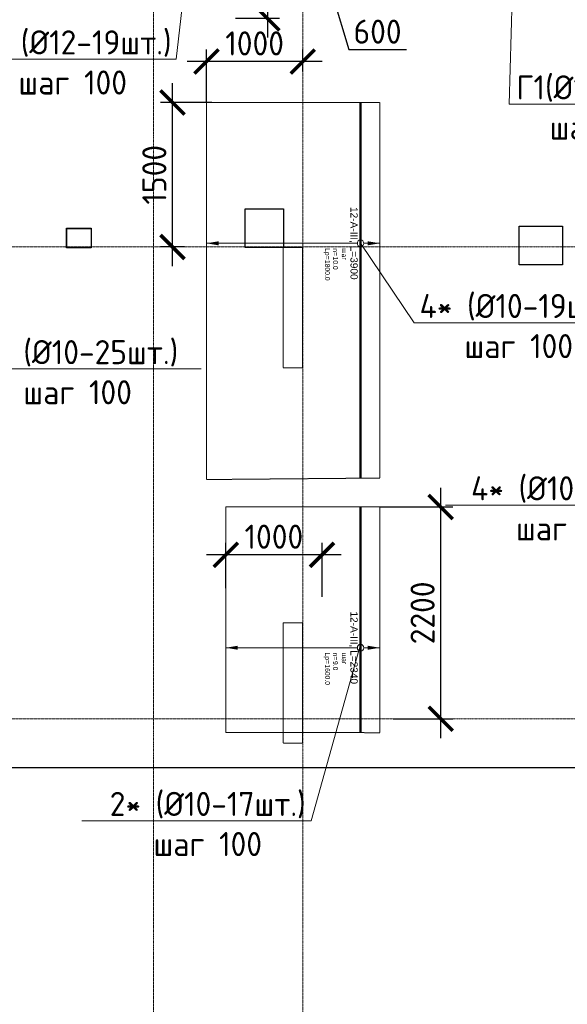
# Model space of a CAD drawing. Header units: millimetres. Extents: x -386473 to 311666, y -59273 to 291770.
# Tile 102 of 132: x 125166 to 130856, y 11851 to 22076. Entities that reach past the tile are written whole.
import ezdxf
from ezdxf import colors
from ezdxf.entities.mleader import LeaderData, LeaderLine
from ezdxf.enums import TextEntityAlignment as Align
from ezdxf.math import Vec2, Vec3

# ---------------------------------------------------------------- set-up
doc = ezdxf.new("R2010")
doc.units = ezdxf.units.MM
doc.set_wipeout_variables(frame=1)
for name, pattern in [('01 Штриховая _4 мм_', [6, 3.5, -2.5]), ('______5', [1100, 800, -100, 100, -100]), ('DASHED', [7, 5, -2, 0]), ('GOST2.303 4', [7, 5, -2, 0]), ('осевая', [50.8, 31.75, -6.35, 6.35, -6.35])]:
    doc.linetypes.add(name, pattern=pattern)
for name, color, linetype, lineweight in [('АрмСтер', 2, 'Continuous', 50), ('контур распр. стерхней', 2, 'GOST2.303 4', 20), ('Оси', 40, '______5', 18), ('Перекрытие ж_бетон', 1, 'Continuous', 30), ('подоснова', 151, 'Continuous', 5), ('РАЗМЕРЫ', 1, 'Continuous', 9)]:
    doc.layers.add(name, color=color, linetype=linetype, lineweight=lineweight)
doc.layers.add('АрмСтер_атрибуты', color=2, linetype='Continuous', lineweight=0, plot=False)
doc.layers.add('Колонна_ бетон', color=7, linetype='Continuous', lineweight=50, true_color=0xb4b496)
doc.styles.add('GOST-2.304_Type-B', font='GOST_Common.ttf')
doc.styles.get("Standard").update_dxf_attribs({"font": 'arial.ttf'})
doc.styles.add('Аннотативный', font='arial.ttf')
doc.dimstyles.new('СПДС', dxfattribs={"dimscale": 100, "dimtxt": 2.5, "dimasz": 2.5, "dimexe": 1.25, "dimexo": 0, "dimtad": 1, "dimdec": 0, "dimtxsty": 'GOST-2.304_Type-B', "dimblk": 'ARCHTICK', "dimcen": 2.5, "dimdle": 2, "dimadec": 0, "dimazin": 2, "dimtfac": 0.75, "dimtdec": 0, "dimtmove": 1, "dimatfit": 3, "dimfxl": 1, "dimtolj": 1, "dimarcsym": 1})

# ---------------------------------------------------------------- blocks, each defined once
blk = doc.blocks.new('оси2')
at = {"layer": 'Оси', "color": 16, "linetype": 'осевая', "lineweight": 0, "ltscale": 0.25, "transparency": 33554687}
for p, q in [((1003495.5, 5465.4), (1003495.5, -20739.3)), ((1005045.5, 5465.4), (1005045.5, -20739.3)), ((979200, -9792.9), (1032582.1, -9792.9)), ((979200, -14692.9), (1032582.1, -14692.9))]:
    blk.add_line(p, q, dxfattribs=at)
blk = doc.blocks.new('_None')
blk = doc.blocks.new('*U62')
at = {"layer": 'РАЗМЕРЫ'}
for p, q in [((112, 200), (-112, 200)), ((112, -1600), (-112, -1600))]:
    blk.add_line(p, q, dxfattribs=at)
at = {"layer": 'РАЗМЕРЫ', "ltscale": 15}
blk.add_line((0, -1600), (0, 200), dxfattribs=at)
at = {"layer": 'РАЗМЕРЫ'}
for points in [[(0, 200), (21, 75), (-21, 75)], [(0, -1600), (21, -1475), (-21, -1475)]]:
    blk.add_solid(points, dxfattribs=at)
at = {"layer": 'АрмСтер_атрибуты', "color": 215, "ltscale": 15, "style": 'Аннотативный'}
for s, p in [('шаг', (51, -194)), ('n=', (51, -285)), ('Lр=', (50, -368))]:
    blk.add_text(s, height=50, dxfattribs=at).set_placement(p)
at = {"layer": 'АрмСтер_атрибуты', "style": 'Аннотативный', "flags": 8}
blk.add_attdef('ПОЗ', (110, 30), '', height=75, dxfattribs=at)
at = {"layer": 'АрмСтер_атрибуты', "color": 215, "style": 'Аннотативный'}
for tag, p, flags in [('ШАГ', (191, -194), 10), ('КОЛ', (138, -285), 8), ('ШИРИНА', (173, -368), 8)]:
    blk.add_attdef(tag, p, '', height=50, dxfattribs=dict(at, flags=flags))
at = {"layer": 'АрмСтер_атрибуты', "flags": 9}
for tag, p in [('МАССА', (-1034, -1010)), ('ОБОЗНАЧЕНИЕ', (-1034, -1124))]:
    blk.add_attdef(tag, p, '', height=75, dxfattribs=at)
at = {"linetype": 'Continuous', "lineweight": 0}
blk.add_wipeout([(35, 0), (28, 21), (11, 33), (-11, 33), (-28, 21), (-35, 0), (-28, -21), (-11, -33), (11, -33), (28, -21)], dxfattribs=at)
at = {"color": 0, "linetype": 'ByBlock', "lineweight": -2, "ltscale": 100}
blk.add_line((-1463, 0), (2437, 0), dxfattribs=at)
at = {"layer": 'РАЗМЕРЫ'}
blk.add_circle((0, 0), 35, dxfattribs=at)
at = {"layer": 'АрмСтер_атрибуты', "style": 'Аннотативный', "flags": 8}
blk.add_attdef('НАИМЕНОВАНИЕ', text='', height=75, dxfattribs=at).set_placement((0, -29), align=Align.TOP_CENTER)
blk = doc.blocks.new('_ArchTick')
at = {"color": 0, "linetype": 'ByBlock', "const_width": 0.15}
blk.add_lwpolyline([(-0.5, -0.5), (0.5, 0.5)], dxfattribs=at)
blk = doc.blocks.new('*D219')
at = {"layer": 'DEFPOINTS', "color": 0, "transparency": 16777216}
for p in [(127107, 21642), (128107, 21537), (127107, 21216)]:
    blk.add_point(p, dxfattribs=at)
at = {"layer": 'РАЗМЕРЫ', "color": 0, "lineweight": -2, "transparency": 16777216}
for p, q in [((127107, 21216), (127107, 21767)), ((128107, 21537), (128107, 21767)), ((128307, 21642), (126907, 21642))]:
    blk.add_line(p, q, dxfattribs=at)
at = {"layer": 'РАЗМЕРЫ', "color": 0, "lineweight": -2, "transparency": 16777216, "xscale": 250, "yscale": 250, "zscale": 250, "rotation": 180}
blk.add_blockref('_ArchTick', (127107, 21642), dxfattribs=at)
at = {"layer": 'РАЗМЕРЫ', "color": 0, "lineweight": -2, "transparency": 16777216, "xscale": 250, "yscale": 250, "zscale": 250}
blk.add_blockref('_ArchTick', (128107, 21642), dxfattribs=at)
at = {"layer": 'РАЗМЕРЫ', "color": 0, "lineweight": 0, "transparency": 16777216, "insert": (127607, 21830), "char_height": 250, "attachment_point": 5, "style": 'GOST-2.304_Type-B'}
blk.add_mtext('\\A1;1000', dxfattribs=at)
blk = doc.blocks.new('*U246')
at = {"layer": 'РАЗМЕРЫ'}
for p, q in [((112, 200), (-112, 200)), ((112, -1400), (-112, -1400))]:
    blk.add_line(p, q, dxfattribs=at)
at = {"layer": 'РАЗМЕРЫ', "ltscale": 15}
blk.add_line((0, -1400), (0, 200), dxfattribs=at)
at = {"layer": 'РАЗМЕРЫ'}
for points in [[(0, 200), (21, 75), (-21, 75)], [(0, -1400), (21, -1275), (-21, -1275)]]:
    blk.add_solid(points, dxfattribs=at)
at = {"layer": 'АрмСтер_атрибуты', "color": 215, "ltscale": 15, "style": 'Аннотативный'}
for s, p in [('шаг', (51, -194)), ('n=', (51, -285)), ('Lр=', (50, -368))]:
    blk.add_text(s, height=50, dxfattribs=at).set_placement(p)
at = {"layer": 'АрмСтер_атрибуты', "style": 'Аннотативный', "flags": 8}
blk.add_attdef('ПОЗ', (110, 30), '', height=75, dxfattribs=at)
at = {"layer": 'АрмСтер_атрибуты', "color": 215, "style": 'Аннотативный'}
for tag, p, flags in [('ШАГ', (191, -194), 10), ('КОЛ', (138, -285), 8), ('ШИРИНА', (173, -368), 8)]:
    blk.add_attdef(tag, p, '', height=50, dxfattribs=dict(at, flags=flags))
at = {"layer": 'АрмСтер_атрибуты', "flags": 9}
for tag, p in [('МАССА', (-1034, -1010)), ('ОБОЗНАЧЕНИЕ', (-1034, -1124))]:
    blk.add_attdef(tag, p, '', height=75, dxfattribs=at)
at = {"linetype": 'Continuous', "lineweight": 0}
blk.add_wipeout([(35, 0), (28, 21), (11, 33), (-11, 33), (-28, 21), (-35, 0), (-28, -21), (-11, -33), (11, -33), (28, -21)], dxfattribs=at)
at = {"color": 0, "linetype": 'ByBlock', "lineweight": -2, "ltscale": 100}
blk.add_line((-1463, 0), (877, 0), dxfattribs=at)
at = {"layer": 'РАЗМЕРЫ'}
blk.add_circle((0, 0), 35, dxfattribs=at)
at = {"layer": 'АрмСтер_атрибуты', "style": 'Аннотативный', "flags": 8}
blk.add_attdef('НАИМЕНОВАНИЕ', text='', height=75, dxfattribs=at).set_placement((0, -29), align=Align.TOP_CENTER)
blk = doc.blocks.new('*D279')
at = {"layer": 'DEFPOINTS', "color": 0, "transparency": 16777216}
for p in [(128907, 17016), (129540, 17016), (129046, 14816)]:
    blk.add_point(p, dxfattribs=at)
at = {"layer": 'РАЗМЕРЫ', "color": 0, "lineweight": -2, "transparency": 16777216}
for p, q in [((129540, 14616), (129540, 17216)), ((128907, 17016), (129665, 17016)), ((129046, 14816), (129665, 14816))]:
    blk.add_line(p, q, dxfattribs=at)
at = {"layer": 'РАЗМЕРЫ', "color": 0, "lineweight": -2, "transparency": 16777216, "xscale": 250, "yscale": 250, "zscale": 250}
for p, rotation in [((129540, 17016), 90), ((129540, 14816), 270)]:
    blk.add_blockref('_ArchTick', p, dxfattribs=dict(at, rotation=rotation))
at = {"layer": 'РАЗМЕРЫ', "color": 0, "lineweight": 0, "transparency": 16777216, "insert": (129352, 15916), "char_height": 250, "attachment_point": 5, "rotation": 90, "style": 'GOST-2.304_Type-B'}
blk.add_mtext('\\A1;2200', dxfattribs=at)
blk = doc.blocks.new('*D280')
at = {"layer": 'DEFPOINTS', "color": 0, "transparency": 16777216}
for p in [(127307, 16519), (127307, 16173), (128307, 16083)]:
    blk.add_point(p, dxfattribs=at)
at = {"layer": 'РАЗМЕРЫ', "color": 0, "lineweight": -2, "transparency": 16777216}
for p, q in [((127307, 16173), (127307, 16644)), ((128307, 16083), (128307, 16644)), ((128507, 16519), (127107, 16519))]:
    blk.add_line(p, q, dxfattribs=at)
at = {"layer": 'РАЗМЕРЫ', "color": 0, "lineweight": -2, "transparency": 16777216, "xscale": 250, "yscale": 250, "zscale": 250, "rotation": 180}
blk.add_blockref('_ArchTick', (127307, 16519), dxfattribs=at)
at = {"layer": 'РАЗМЕРЫ', "color": 0, "lineweight": -2, "transparency": 16777216, "xscale": 250, "yscale": 250, "zscale": 250}
blk.add_blockref('_ArchTick', (128307, 16519), dxfattribs=at)
at = {"layer": 'РАЗМЕРЫ', "color": 0, "lineweight": 0, "transparency": 16777216, "insert": (127807, 16707), "char_height": 250, "attachment_point": 5, "style": 'GOST-2.304_Type-B'}
blk.add_mtext('\\A1;1000', dxfattribs=at)
blk = doc.blocks.new('*D281')
at = {"layer": 'DEFPOINTS', "color": 0, "transparency": 16777216}
for p in [(126753, 21216), (127164, 21216), (126878, 19716)]:
    blk.add_point(p, dxfattribs=at)
at = {"layer": 'РАЗМЕРЫ', "color": 0, "lineweight": -2, "transparency": 16777216}
for p, q in [((126753, 19516), (126753, 21416)), ((127164, 21216), (126628, 21216)), ((126878, 19716), (126628, 19716))]:
    blk.add_line(p, q, dxfattribs=at)
at = {"layer": 'РАЗМЕРЫ', "color": 0, "lineweight": -2, "transparency": 16777216, "xscale": 250, "yscale": 250, "zscale": 250}
for p, rotation in [((126753, 21216), 90), ((126753, 19716), 270)]:
    blk.add_blockref('_ArchTick', p, dxfattribs=dict(at, rotation=rotation))
at = {"layer": 'РАЗМЕРЫ', "color": 0, "lineweight": 0, "transparency": 16777216, "insert": (126565, 20466), "char_height": 250, "attachment_point": 5, "rotation": 90, "style": 'GOST-2.304_Type-B'}
blk.add_mtext('\\A1;1500', dxfattribs=at)
blk = doc.blocks.new('стены подвала')
at = {"layer": 'Колонна_ бетон', "color": 252, "linetype": 'DASHED', "lineweight": 0, "ltscale": 0.3, "true_color": 0x939598, "transparency": 33554687}
for p, q in [((-176497, -21775, 160), (-176697, -21775, 160)), ((-176697, -21775, 160), (-176697, -21775, 160)), ((-176697, -21775, 160), (-176697, -23025, 160)), ((-176497, -21775, 160), (-176497, -21775, 160)), ((-176497, -21775, 160), (-176497, -23025, 160)), ((-176697, -23025, 160), (-176697, -23025, 160)), ((-176697, -23025, 160), (-176497, -23025, 160)), ((-176497, -23025, 160), (-176497, -23025, 160)), ((-176697, -25675, 160), (-176697, -26925, 160)), ((-176697, -25675, 160), (-176497, -25675, 160)), ((-176497, -26925, 160), (-176497, -25675, 160)), ((-176497, -26925, 160), (-176697, -26925, 160))]:
    blk.add_line(p, q, dxfattribs=at)
blk = doc.blocks.new('отверстия')
at = {"layer": 'Перекрытие ж_бетон', "lineweight": 30}
for points in [[(-171447, 79892), (-171847, 79892), (-171847, 80292), (-171447, 80292)], [(-173447, 79890), (-173697, 79890), (-173697, 80090), (-173447, 80090)], [(-168997, 79712), (-168997, 80112), (-168547, 80112), (-168547, 79712)]]:
    blk.add_lwpolyline(points, close=True, dxfattribs=at)
at = {"layer": 'РАЗМЕРЫ', "lineweight": 30}
blk.add_lwpolyline([(-173447, 79889), (-173701, 79889), (-173701, 80091), (-173447, 80091)], close=True, dxfattribs=at)
blk = doc.blocks.new('*D390')
at = {"layer": 'DEFPOINTS', "color": 0, "transparency": 16777216}
for p in [(127408, 24016, -360), (127408, 22091, -360), (127739, 22091)]:
    blk.add_point(p, dxfattribs=at)
at = {"layer": 'РАЗМЕРЫ', "color": 0, "lineweight": -2, "transparency": 16777216}
for p, q in [((127739, 24216), (127739, 21891)), ((127408, 24016), (127864, 24016)), ((127408, 22091), (127864, 22091))]:
    blk.add_line(p, q, dxfattribs=at)
at = {"layer": 'РАЗМЕРЫ', "color": 0, "lineweight": -2, "transparency": 16777216, "xscale": 250, "yscale": 250, "zscale": 250}
for p, rotation in [((127739, 24016), 90), ((127739, 22091), 270)]:
    blk.add_blockref('_ArchTick', p, dxfattribs=dict(at, rotation=rotation))
at = {"layer": 'РАЗМЕРЫ', "color": 0, "lineweight": 0, "transparency": 16777216, "insert": (127552, 23054), "char_height": 250, "attachment_point": 5, "rotation": 90, "style": 'GOST-2.304_Type-B'}
blk.add_mtext('\\A1;1925', dxfattribs=at)
blk = doc.blocks.new('*D393')
at = {"layer": 'DEFPOINTS', "color": 0, "transparency": 16777216}
for p in [(128107, 22552, 360), (128705, 22564, 360), (128705, 22359)]:
    blk.add_point(p, dxfattribs=at)
at = {"layer": 'РАЗМЕРЫ', "color": 0, "lineweight": -2, "transparency": 16777216}
for p, q in [((128107, 22552), (128107, 22234)), ((128705, 22564), (128705, 22234)), ((127907, 22359), (128905, 22359)), ((128406, 22359), (128584, 21765)), ((128584, 21765), (129184, 21765))]:
    blk.add_line(p, q, dxfattribs=at)
at = {"layer": 'РАЗМЕРЫ', "color": 0, "lineweight": -2, "transparency": 16777216, "xscale": 250, "yscale": 250, "zscale": 250, "rotation": 180}
blk.add_blockref('_ArchTick', (128107, 22359), dxfattribs=at)
at = {"layer": 'РАЗМЕРЫ', "color": 0, "lineweight": -2, "transparency": 16777216, "xscale": 250, "yscale": 250, "zscale": 250}
blk.add_blockref('_ArchTick', (128705, 22359), dxfattribs=at)
at = {"layer": 'РАЗМЕРЫ', "color": 0, "lineweight": 0, "transparency": 16777216, "insert": (128884, 21952), "char_height": 250, "attachment_point": 5, "style": 'GOST-2.304_Type-B'}
blk.add_mtext('\\A1;600', dxfattribs=at)

msp = doc.modelspace()

# ---------------------------------------------------------------- linework, layer by layer
at = {"layer": 'контур распр. стерхней', "linetype": '01 Штриховая _4 мм_'}
for points in [[(127107.1, 17300.5), (127107.1, 21216.3), (128907.1, 21216.3), (128907.1, 17316.3)], [(127307.1, 14674), (127307.1, 17018.6), (128907.1, 17016.3), (128907.1, 14671.7)]]:
    msp.add_lwpolyline(points, close=True, dxfattribs=at)
at = {"layer": 'Перекрытие ж_бетон'}
msp.add_lwpolyline([(106457.1, 14561.5), (110557.1, 14561.4), (110557.1, 14311.5), (147357.1, 14311.5), (147357.1, 14561.5), (153757.1, 14561.5), (153757.1, 31461.5), (106207.2, 31461.5), (106207.2, 17461.5), (106457.1, 17461.5), (106457.1, 14561.5)], dxfattribs=at)

# ---------------------------------------------------------------- block references
at = {"layer": 'подоснова', "color": 2, "ltscale": 0.3}
msp.add_blockref('оси2', (-876938.7, 29509.2), dxfattribs=at)

# ---------------------------------------------------------------- dimensions: what is measured, and where the dimension line sits
at = {"layer": 'РАЗМЕРЫ', "color": 1, "lineweight": 0}
dim = msp.add_linear_dim(base=(127739.3, 22091.3), p1=(127407.6, 24016.3, -360), p2=(127407.6, 22091.3, -360), angle=90, dimstyle='СПДС', dxfattribs=at)
dim.commit()
dim.dimension.update_dxf_attribs({"geometry": '*D390', "text_midpoint": (127551.8, 23053.8)})
dim = msp.add_linear_dim(base=(128704.7, 22358.7), p1=(128106.9, 22551.8, 360), p2=(128704.7, 22563.6, 360), dimstyle='СПДС', override={"dimrnd": 5}, dxfattribs=at)
dim.commit()
dim.dimension.update_dxf_attribs({"geometry": '*D393', "text_midpoint": (128646.4, 21952.5)})

# ---------------------------------------------------------------- leaders
at = {"layer": 'подоснова', "color": 4, "ltscale": 0.3}
ml = msp.add_multileader_mtext('Standard', dxfattribs=at)
ml.set_content('5* (%%C12-19шт.)\\Pшаг 100', color=4, style='GOST-2.304_Type-B')
ml.set_leader_properties(color=256, linetype='ByLayer', lineweight=15)
ml.set_arrow_properties(name='NONE')
ml.build(insert=Vec2(0, 0))
ml.multileader.update_dxf_attribs({"text_left_attachment_type": 6, "text_right_attachment_type": 6, "dogleg_length": 0.1, "arrow_head_size": 18})
ctx = ml.context
ctx.base_point, ctx.char_height, ctx.arrow_head_size, ctx.landing_gap_size, ctx.plane_origin = Vec3(124643.2, 21665.7, -360), 250, 18, 20, Vec3(118367, 26407.9, -360)
ctx.left_attachment, ctx.right_attachment, ctx.text_align_type = 6, 6, 1
notes = []
notes.append((ctx, [(1, (1, 1, 0), (126790.1, 21665.7, -360), (-1, 0), 0.1, [(0, [(127007.6, 23553.8, -360)], 0, [])])]))
ctx.mtext.insert, ctx.mtext.alignment, ctx.mtext.flow_direction = Vec3(125716.6, 21965.7, -360), 2, 5
at = {"layer": 'подоснова', "color": 2, "ltscale": 0.3}
ml = msp.add_multileader_mtext('Standard', dxfattribs=at)
ml.set_content('Г1(%%C16-10шт.)\\Pшаг 200', color=2, style='GOST-2.304_Type-B')
ml.set_leader_properties(color=256, linetype='ByLayer', lineweight=15)
ml.set_arrow_properties(name='NONE')
ml.build(insert=Vec2(0, 0))
ml.multileader.update_dxf_attribs({"text_left_attachment_type": 6, "text_right_attachment_type": 6, "dogleg_length": 0.1, "arrow_head_size": 18})
ctx = ml.context
ctx.base_point, ctx.char_height, ctx.arrow_head_size, ctx.landing_gap_size, ctx.plane_origin = Vec3(130250.4, 21198.3, 360), 250, 18, 20, Vec3(121674.4, 26295.1, 360)
ctx.left_attachment, ctx.right_attachment, ctx.text_align_type = 6, 6, 1
notes.append((ctx, [(0, (1, 1, 0), (130250.3, 21198.3, 360), (1, 0), 0.1, [(0, [(130315, 23441, 360)], 0, [])])]))
ctx.mtext.insert, ctx.mtext.alignment, ctx.mtext.flow_direction = Vec3(131257.9, 21498.3, 360), 2, 5
at = {"layer": 'подоснова', "color": 3, "ltscale": 0.3}
ml = msp.add_multileader_mtext('Standard', dxfattribs=at)
ml.set_content('4* (%%C10-19шт.)\\Pшаг 100', color=3, style='GOST-2.304_Type-B')
ml.set_leader_properties(color=256, linetype='ByLayer', lineweight=15)
ml.set_arrow_properties(name='NONE')
ml.build(insert=Vec2(0, 0))
ml.multileader.update_dxf_attribs({"text_left_attachment_type": 6, "text_right_attachment_type": 6, "dogleg_length": 0.1, "arrow_head_size": 18})
ctx = ml.context
ctx.base_point, ctx.char_height, ctx.arrow_head_size, ctx.landing_gap_size, ctx.plane_origin = Vec3(129800.2, 17034.7, 360), 250, 18, 20, Vec3(125766.1, 22847.1, 360)
ctx.left_attachment, ctx.right_attachment, ctx.text_align_type = 6, 6, 1
notes.append((ctx, [(1, (1, 1, 0), (131972.1, 17034.7, 360), (-1, 0), 0.1, [(0, [(134406.7, 19993, 360)], 0, [])])]))
ctx.mtext.insert, ctx.mtext.alignment, ctx.mtext.flow_direction = Vec3(130886.1, 17334.7, 360), 2, 5
ml = msp.add_multileader_mtext('Standard', dxfattribs=at)
ml.set_content('3* (%%C10-25шт.)\\Pшаг 100', color=3, style='GOST-2.304_Type-B')
ml.set_leader_properties(color=256, linetype='ByLayer', lineweight=15)
ml.set_arrow_properties(name='NONE')
ml.build(insert=Vec2(0, 0))
ml.multileader.update_dxf_attribs({"text_left_attachment_type": 6, "text_right_attachment_type": 6, "dogleg_length": 0.1, "arrow_head_size": 18})
ctx = ml.context
ctx.base_point, ctx.char_height, ctx.arrow_head_size, ctx.landing_gap_size, ctx.plane_origin = Vec3(124669.4, 18448.8), 250, 18, 20, Vec3(115066.5, 22607.9)
ctx.left_attachment, ctx.right_attachment, ctx.text_align_type = 6, 6, 1
notes.append((ctx, [(0, (1, 1, 0), (124669.3, 18448.8), (1, 0), 0.1, [(0, [(123707.1, 19753.8)], 0, [])])]))
ctx.mtext.insert, ctx.mtext.alignment, ctx.mtext.flow_direction = Vec3(125767.8, 18748.8), 2, 5
for ctx, leaders in notes:
    for number, flags, end, landing, length, lines in leaders:
        leader = LeaderData()
        leader.index, (leader.has_last_leader_line, leader.has_dogleg_vector, leader.attachment_direction) = number, flags
        leader.last_leader_point, leader.dogleg_vector, leader.dogleg_length = Vec3(end), Vec3(landing), length
        for number, points, colour, breaks in lines:
            line = LeaderLine()
            line.index, line.vertices, line.color, line.breaks = number, Vec3.list(points), colors.encode_raw_color(colour), breaks
            leader.lines.append(line)
        ctx.leaders.append(leader)

# ---------------------------------------------------------------- next in the draw order: block references
at = {"layer": 'АрмСтер', "ltscale": 15}
ref = msp.add_blockref('*U62', (128707.1, 19753.8), dxfattribs=dict(at, rotation=270))
ref.add_attrib('НАИМЕНОВАНИЕ', '12-A-III, L=3900', dxfattribs={"layer": 'АрмСтер_атрибуты', "height": 75, "rotation": 270, "style": 'Аннотативный', "flags": 8}).set_placement((128677.8, 19753.8), align=Align.TOP_CENTER)
ref.add_attrib('КОЛ', '10.0', (128422, 19615.7), dxfattribs={"layer": 'АрмСтер_атрибуты', "color": 215, "height": 50, "rotation": 270, "style": 'Аннотативный', "flags": 8})
ref.add_attrib('ШИРИНА', '1800.0', (128339.3, 19580.9), dxfattribs={"layer": 'АрмСтер_атрибуты', "color": 215, "height": 50, "rotation": 270, "style": 'Аннотативный', "flags": 8})
ref = msp.add_blockref('*U246', (128707.1, 15553.8), dxfattribs=dict(at, rotation=270))
ref.add_attrib('НАИМЕНОВАНИЕ', '12-A-III, L=2340', dxfattribs={"layer": 'АрмСтер_атрибуты', "height": 75, "rotation": 270, "style": 'Аннотативный', "flags": 8}).set_placement((128677.8, 15553.8), align=Align.TOP_CENTER)
ref.add_attrib('КОЛ', '9.0', (128422, 15415.7), dxfattribs={"layer": 'АрмСтер_атрибуты', "color": 215, "height": 50, "rotation": 270, "style": 'Аннотативный', "flags": 8})
ref.add_attrib('ШИРИНА', '1600.0', (128339.3, 15380.9), dxfattribs={"layer": 'АрмСтер_атрибуты', "color": 215, "height": 50, "rotation": 270, "style": 'Аннотативный', "flags": 8})

# ---------------------------------------------------------------- next in the draw order: block references
at = {"layer": 'РАЗМЕРЫ'}
msp.add_blockref('стены подвала', (304601.5, 41486.8), dxfattribs=at)
at = {"layer": 'РАЗМЕРЫ', "color": 6}
msp.add_blockref('отверстия', (299353.9, -60180.9, 160), dxfattribs=at)

# ---------------------------------------------------------------- next in the draw order: dimensions: what is measured, and where the dimension line sits
at = {"layer": 'РАЗМЕРЫ', "color": 1, "lineweight": 0}
for base, p1, p2, picture, middle in [((127107.1, 21642.3), (128106.9, 21536.7), (127107.1, 21216.3), '*D219', (127607, 21829.8)), ((127307.1, 16519.5), (128307.1, 16082.6), (127307.1, 16172.6), '*D280', (127807.1, 16707))]:
    dim = msp.add_linear_dim(base=base, p1=p1, p2=p2, dimstyle='СПДС', dxfattribs=at)
    dim.commit()
    dim.dimension.update_dxf_attribs({"geometry": picture, "text_midpoint": middle})
for base, p1, p2, picture, middle in [((126752.7, 21216.3), (126877.7, 19716.3), (127164.5, 21216.3), '*D281', (126565.2, 20466.3)), ((129539.6, 17016.3), (129046.1, 14816.3), (128907.1, 17016.3), '*D279', (129352.1, 15916.3))]:
    dim = msp.add_linear_dim(base=base, p1=p1, p2=p2, angle=90, dimstyle='СПДС', dxfattribs=at)
    dim.commit()
    dim.dimension.update_dxf_attribs({"geometry": picture, "text_midpoint": middle})

# ---------------------------------------------------------------- next in the draw order: leaders
at = {"layer": 'подоснова', "color": 3, "ltscale": 0.3}
ml = msp.add_multileader_mtext('Standard', dxfattribs=at)
ml.set_content('4* (%%C10-19шт.)\\Pшаг 100', color=3, style='GOST-2.304_Type-B')
ml.set_leader_properties(color=256, linetype='ByLayer', lineweight=15)
ml.set_arrow_properties(name='NONE')
ml.build(insert=Vec2(0, 0))
ml.multileader.update_dxf_attribs({"text_left_attachment_type": 6, "text_right_attachment_type": 6, "dogleg_length": 0.1, "arrow_head_size": 18})
ctx = ml.context
ctx.base_point, ctx.char_height, ctx.arrow_head_size, ctx.landing_gap_size, ctx.plane_origin = Vec3(129265.1, 18927.9), 250, 18, 20, Vec3(120066.5, 22607.9)
ctx.left_attachment, ctx.right_attachment, ctx.text_align_type = 6, 6, 1
notes = []
notes.append((ctx, [(0, (1, 1, 0), (129265, 18927.9), (1, 0), 0.1, [(0, [(128707.1, 19753.8)], 0, [])])]))
ctx.mtext.insert, ctx.mtext.alignment, ctx.mtext.flow_direction = Vec3(130351, 19227.9), 2, 5
ml = msp.add_multileader_mtext('Standard', dxfattribs=at)
ml.set_content('2* (%%C10-17шт.)\\Pшаг 100', color=3, style='GOST-2.304_Type-B')
ml.set_leader_properties(color=256, linetype='ByLayer', lineweight=15)
ml.set_arrow_properties(name='NONE')
ml.build(insert=Vec2(0, 0))
ml.multileader.update_dxf_attribs({"text_left_attachment_type": 6, "text_right_attachment_type": 6, "dogleg_length": 0.1, "arrow_head_size": 18})
ctx = ml.context
ctx.base_point, ctx.char_height, ctx.arrow_head_size, ctx.landing_gap_size, ctx.plane_origin = Vec3(126046.2, 13757), 250, 18, 20, Vec3(120066.5, 18442.9)
ctx.left_attachment, ctx.right_attachment, ctx.text_align_type = 6, 6, 1
notes.append((ctx, [(1, (1, 1, 0), (128193.2, 13757), (-1, 0), 0.1, [(0, [(128707.1, 15588.8)], 0, [])])]))
ctx.mtext.insert, ctx.mtext.alignment, ctx.mtext.flow_direction = Vec3(127119.6, 14057), 2, 5
for ctx, leaders in notes:
    for number, flags, end, landing, length, lines in leaders:
        leader = LeaderData()
        leader.index, (leader.has_last_leader_line, leader.has_dogleg_vector, leader.attachment_direction) = number, flags
        leader.last_leader_point, leader.dogleg_vector, leader.dogleg_length = Vec3(end), Vec3(landing), length
        for number, points, colour, breaks in lines:
            line = LeaderLine()
            line.index, line.vertices, line.color, line.breaks = number, Vec3.list(points), colors.encode_raw_color(colour), breaks
            leader.lines.append(line)
        ctx.leaders.append(leader)

doc.saveas('drawing.dxf')
